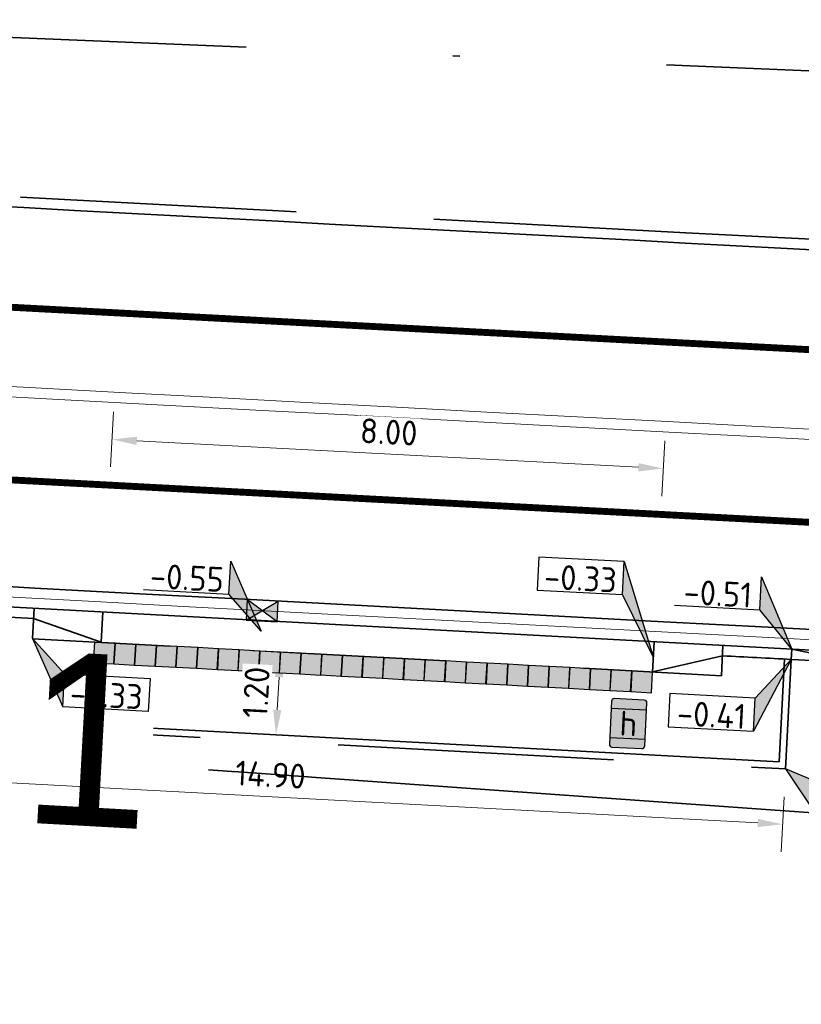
# Model space of a CAD drawing. Header units: metres. Extents: x 0 to 269924, y 0 to 933292.
# Tile 113 of 247: x 133791 to 133802, y 466516 to 466530. Entities that reach past the tile are written whole.
import ezdxf
from ezdxf import colors
from ezdxf.entities.mleader import LeaderData, LeaderLine
from ezdxf.enums import TextEntityAlignment as Align
from ezdxf.math import Vec2, Vec3

# ---------------------------------------------------------------- set-up
doc = ezdxf.new("R2018")
doc.units = ezdxf.units.M
for name, pattern in [('VH-BUSHALTEBAND', [4, 2, -2]), ('VH-OPSLUITBAND_100X200', [16, 8, -2, 4, -2]), ('VH-OPSLUITBAND_150X250', [24, 16, -2, 4, -2]), ('VH-TROTTOIRBAND_130-150', [15, 5, -2, 2, -2, 2, -2]), ('VW-1-1_STREEP', [2, 1, -1]), ('XX-PROJECTGRENS', [18, 12, -3, 0, -3])]:
    doc.linetypes.add(name, pattern=pattern)
for name, color, linetype, lineweight in [('N-WE-KG-GRENS_PROJECT-G', 7, 'XX-PROJECTGRENS', 35), ('N-WE-VH-GOOT_STRAATBAKSTEEN-G', 170, 'Continuous', 35), ('N-WE-VH-KANTOPSLUITING_BUSHALTEBAND-G', 30, 'VH-BUSHALTEBAND', 35), ('N-WE-VH-KANTOPSLUITING_OPSLUITBAND_100X200-G', 150, 'VH-OPSLUITBAND_100X200', 35), ('N-WE-VH-KANTOPSLUITING_OPSLUITBAND_150X250-G', 150, 'VH-OPSLUITBAND_150X250', 35), ('N-WE-VH-KANTOPSLUITING_TROTTOIRBAND_130 150-G', 210, 'VH-TROTTOIRBAND_130-150', 35), ('N-WE-VH-KANTOPSLUITING_TROTTOIRBAND_130 150_250-G', 210, 'VH-TROTTOIRBAND_130-150', 35), ('N-WE-VH-KANTOPSLUITING_VERLOOPBAND-T18', 10, 'Continuous', 18), ('N-WE-VH-KANTOPSLUITING_VOORKANTBAND-G', 50, 'Continuous', 35), ('N-WE-VH-M', 7, 'Continuous', 18), ('N-WE-VH-VERHARDING-T18', 10, 'Continuous', 18), ('N-WE-VW-HALTEPAAL-S', 7, 'Continuous', 25), ('N-WE-VW-MARKERING_LANGS_STREEP_11_010-G', 7, 'VW-1-1_STREEP', 13), ('X-XX-AL-HOOGTELABEL-S', 7, 'Continuous', 25), ('X-XX-AL-TEKENBLAD-S', 7, 'Continuous', 25)]:
    doc.layers.add(name, color=color, linetype=linetype, lineweight=lineweight)
doc.layers.add('N-WE-RI-HWA_KOLK-S', color=150, linetype='Continuous', lineweight=25, true_color=0x007fff)
doc.layers.add('X-XX-AL-HULPLIJN-G', color=30, linetype='Continuous', lineweight=18, plot=False)
doc.styles.add('NLCS-ISO', font='NLCS-ISO.ttf')
doc.styles.add('NLCS-ISO-M200-T18', font='NLCS-ISO.ttf', dxfattribs={"height": 0.36})
doc.styles.get("Standard").update_dxf_attribs({"font": 'romand.shx'})
doc.dimstyles.new('NLCS-M200-T18-PIJL_L2_H2', dxfattribs={"dimscale": 0.2, "dimtxt": 2.5, "dimasz": 1.8, "dimexe": 2, "dimexo": 2, "dimgap": 0.7, "dimtad": 1, "dimzin": 0, "dimdsep": 46, "dimtxsty": 'NLCS-ISO-M200-T18', "dimcen": 0, "dimdle": 2, "dimclrd": 256, "dimclre": 256, "dimclrt": 10, "dimazin": 0, "dimtfac": 1, "dimtdec": 3, "dimtofl": 0, "dimtmove": 0, "dimatfit": 3, "dimfxl": 2, "dimfxlon": 1, "dimtfillclr": 256, "dimtolj": 1, "dimtzin": 0, "dimlwd": -1, "dimlwe": -1, "dimarcsym": 0})

# ---------------------------------------------------------------- blocks, each defined once
blk = doc.blocks.new('*D179')
at = {"layer": 'Defpoints', "color": 0, "transparency": 16777216}
for p in [(133790.015, 466521.146), (133789.95, 466519.949), (133794.644, 466519.696)]:
    blk.add_point(p, dxfattribs=at)
at = {"layer": 'N-WE-VH-M', "transparency": 16777216}
for p, q in [((133794.309, 466520.914), (133795.108, 466520.871)), ((133794.689, 466520.533), (133794.663, 466520.055)), ((133794.244, 466519.717), (133795.043, 466519.674))]:
    blk.add_line(p, q, dxfattribs=at)
for points in [[(133794.629, 466520.536), (133794.749, 466520.529), (133794.708, 466520.892)], [(133794.603, 466520.058), (133794.723, 466520.052), (133794.644, 466519.696)]]:
    blk.add_solid(points, dxfattribs=at)
at = {"layer": 'N-WE-VH-M', "color": 10, "transparency": 16777216, "insert": (133794.357, 466520.311), "char_height": 0.36, "attachment_point": 5, "rotation": 86.9067, "style": 'NLCS-ISO-M200-T18', "bg_fill": 3, "box_fill_scale": 1.1, "bg_fill_color": 256, "bg_fill_true_color": 13158600, "bg_fill_transparency": 0}
blk.add_mtext('\\A1;1.20', dxfattribs=at)
blk = doc.blocks.new('SVH-VERKEERSTEGEL_300X300_ZWART')
h = blk.add_hatch(color=250)
h.dxf.hatch_style = 1
h.paths.add_polyline_path([(-0.15, -0.3), (0.15, -0.3), (0.15, 0), (-0.15, 0)])
blk.add_3dface([(-0.15, -0.3), (0.15, -0.3), (0.15, 0), (-0.15, 0)])
blk = doc.blocks.new('SVH-VERKEERSTEGEL_300X300_WIT')
at = {"true_color": 0xffffff}
h = blk.add_hatch(color=7, dxfattribs=at)
h.dxf.hatch_style = 1
h.paths.add_polyline_path([(-0.15, -0.3), (0.15, -0.3), (0.15, 0), (-0.15, 0)])
blk.add_3dface([(-0.15, -0.3), (0.15, -0.3), (0.15, 0), (-0.15, 0)])
blk = doc.blocks.new('*D180')
at = {"layer": 'Defpoints', "color": 0, "transparency": 16777216}
for p in [(133787.151, 466519.999), (133802.029, 466519.2), (133801.986, 466518.398)]:
    blk.add_point(p, dxfattribs=at)
at = {"layer": 'N-WE-VH-M', "transparency": 16777216}
for p, q in [((133787.129, 466519.596), (133787.086, 466518.797)), ((133787.467, 466519.177), (133801.627, 466518.417)), ((133802.008, 466518.797), (133801.965, 466517.998))]:
    blk.add_line(p, q, dxfattribs=at)
for points in [[(133787.47, 466519.237), (133787.464, 466519.117), (133787.108, 466519.197)], [(133801.63, 466518.477), (133801.624, 466518.357), (133801.986, 466518.398)]]:
    blk.add_solid(points, dxfattribs=at)
at = {"layer": 'N-WE-VH-M', "color": 10, "transparency": 16777216, "insert": (133794.564, 466519.117), "char_height": 0.36, "attachment_point": 5, "rotation": 356.9268, "style": 'NLCS-ISO-M200-T18', "bg_fill": 3, "box_fill_scale": 1.1, "bg_fill_color": 256, "bg_fill_true_color": 13158600, "bg_fill_transparency": 0}
blk.add_mtext('\\A1;14.90', dxfattribs=at)
blk = doc.blocks.new('*U209')
for p, q in [((-1.858, 3.168), (-1.373, 5.519)), ((-1.373, 5.519), (0, 0)), ((-7.933, 4.423), (-1.858, 3.168)), ((0, 0), (-1.858, 3.168))]:
    blk.add_line(p, q)
blk.add_solid([(-1.373, 5.519), (0, 0), (-1.858, 3.168)])
at = {"style": 'NLCS-ISO'}
blk.add_attdef('...', text='', height=1.8, rotation=348.3268, dxfattribs=at).set_placement((-4.981, 3.384), align=Align.BOTTOM_CENTER)
blk = doc.blocks.new('*U205')
at = {"lineweight": 30, "flags": 106}
blk.add_attdef('OB', text='', height=0.36, dxfattribs=at).set_placement((0, 0.1), align=Align.BOTTOM_CENTER)
blk = doc.blocks.new('*U208')
for p, q in [((2.23, -1.369), (0, 0)), ((0, 0), (1.744, -3.72)), ((1.744, -3.72), (2.23, -1.369)), ((7.819, -4.975), (1.744, -3.72))]:
    blk.add_line(p, q)
blk.add_solid([(2.23, -1.369), (0, 0), (1.744, -3.72)])
at = {"style": 'NLCS-ISO'}
blk.add_attdef('...', text='', height=1.8, rotation=348.3268, dxfattribs=at).set_placement((4.697, -4.759), align=Align.BOTTOM_CENTER)
blk = doc.blocks.new('*U210')
for p, q in [((0, 0), (-3.491, -4.735)), ((-3.005, -2.384), (0, 0)), ((-3.491, -4.735), (-3.005, -2.384)), ((-9.566, -3.48), (-3.491, -4.735))]:
    blk.add_line(p, q)
blk.add_lwpolyline([(-3.005, -2.384), (-9.08, -1.128), (-9.566, -3.48)])
blk.add_solid([(-3.005, -2.384), (0, 0), (-3.491, -4.735)])
at = {"style": 'NLCS-ISO'}
blk.add_attdef('...', text='', height=1.8, rotation=348.3268, dxfattribs=at).set_placement((-6.613, -4.518), align=Align.BOTTOM_CENTER)
blk = doc.blocks.new('*U224')
for p, q in [((1.917, -2.884), (0, 0)), ((0, 0), (1.431, -5.235)), ((1.431, -5.235), (1.917, -2.884)), ((7.506, -6.49), (1.431, -5.235))]:
    blk.add_line(p, q)
blk.add_lwpolyline([(1.917, -2.884), (7.992, -4.139), (7.506, -6.49)])
blk.add_solid([(1.917, -2.884), (0, 0), (1.431, -5.235)])
at = {"style": 'NLCS-ISO'}
blk.add_attdef('...', text='', height=1.8, rotation=348.3268, dxfattribs=at).set_placement((4.384, -6.274), align=Align.BOTTOM_CENTER)
blk = doc.blocks.new('*U225')
for p, q in [((-1.52, 4.803), (-1.035, 7.155)), ((-1.035, 7.155), (0, 0)), ((-7.595, 6.059), (-1.52, 4.803)), ((0, 0), (-1.52, 4.803))]:
    blk.add_line(p, q)
blk.add_lwpolyline([(-1.035, 7.155), (-7.11, 8.41), (-7.595, 6.059)])
blk.add_solid([(-1.035, 7.155), (0, 0), (-1.52, 4.803)])
at = {"style": 'NLCS-ISO'}
blk.add_attdef('...', text='', height=1.8, rotation=348.3268, dxfattribs=at).set_placement((-4.643, 5.02), align=Align.BOTTOM_CENTER)
blk = doc.blocks.new('*U248')
for p, q in [((-1.988, 2.941), (-1.579, 5.307)), ((-1.579, 5.307), (0, 0)), ((-8.101, 3.999), (-1.988, 2.941)), ((0, 0), (-1.988, 2.941))]:
    blk.add_line(p, q)
blk.add_solid([(-1.579, 5.307), (0, 0), (-1.988, 2.941)])
at = {"style": 'NLCS-ISO'}
blk.add_attdef('...', text='', height=1.8, rotation=350.18213, dxfattribs=at).set_placement((-5.116, 3.057), align=Align.BOTTOM_CENTER)
blk = doc.blocks.new('SVW-HALTEPAAL-SO')
at = {"true_color": 0xffff00}
h = blk.add_hatch(color=2, dxfattribs=at)
h.dxf.hatch_style = 1
edge = h.paths.add_edge_path()
edge.add_arc((1.09, 1.561), 0.196, 0, 90)
edge.add_line((1.09, 1.757), (-1.09, 1.757))
edge.add_arc((-1.09, 1.561), 0.196, 90, 180)
edge.add_line((-1.286, 1.561), (-1.286, -1.561))
edge.add_arc((-1.09, -1.561), 0.196, 180, 270)
edge.add_line((-1.09, -1.757), (1.09, -1.757))
edge.add_arc((1.09, -1.561), 0.196, 270, 360)
edge.add_line((1.286, -1.561), (1.286, 1.561))
for p, q in [((-1.286, 1.063), (1.286, 1.063)), ((-1.286, -1.063), (1.286, -1.063))]:
    blk.add_line(p, q)
blk.add_lwpolyline([(-1.09, -1.757), (1.09, -1.757, 0.414214), (1.286, -1.561), (1.286, 1.561, 0.414214), (1.09, 1.757), (-1.09, 1.757, 0.414214), (-1.286, 1.561), (-1.286, -1.561, 0.414214)], format="xyb", close=True)
at = {"lineweight": 18, "style": 'NLCS-ISO'}
blk.add_text('h', height=1.8, dxfattribs=at).set_placement((0.019, 0.006), align=Align.MIDDLE_CENTER)
blk = doc.blocks.new('N-SRI-KOLK_STRAAT_450X300-SO')
h = blk.add_hatch(color=256)
h.dxf.hatch_style = 1
h.paths.add_polyline_path([(0, 0), (-1.125, 0.75), (-1.125, -0.75)])
h.paths.add_polyline_path([(1.125, -0.75), (1.125, 0.75), (0, 0)])
for p, q in [((-1.125, -0.75), (1.125, 0.75)), ((1.125, -0.75), (-1.125, 0.75))]:
    blk.add_line(p, q)
at = {"flags": 128}
blk.add_lwpolyline([(-1.125, -0.75), (1.125, -0.75), (1.125, 0.75), (-1.125, 0.75)], close=True, dxfattribs=at)
blk = doc.blocks.new('*D657')
at = {"layer": 'Defpoints', "color": 0, "transparency": 16777216}
for p in [(133800.257, 466523.556), (133792.136, 466521.478), (133800.125, 466521.056)]:
    blk.add_point(p, dxfattribs=at)
at = {"layer": 'N-WE-VH-M', "transparency": 16777216}
for p, q in [((133792.247, 466523.579), (133792.289, 466524.378)), ((133792.627, 466523.959), (133799.897, 466523.575)), ((133800.236, 466523.157), (133800.278, 466523.956))]:
    blk.add_line(p, q, dxfattribs=at)
for points in [[(133792.63, 466524.019), (133792.624, 466523.899), (133792.268, 466523.978)], [(133799.9, 466523.635), (133799.894, 466523.515), (133800.257, 466523.556)]]:
    blk.add_solid(points, dxfattribs=at)
at = {"layer": 'N-WE-VH-M', "color": 10, "transparency": 16777216, "insert": (133796.279, 466524.087), "char_height": 0.36, "attachment_point": 5, "rotation": 356.9749, "style": 'NLCS-ISO-M200-T18', "bg_fill": 3, "box_fill_scale": 1.1, "bg_fill_color": 256, "bg_fill_true_color": 13158600, "bg_fill_transparency": 0}
blk.add_mtext('\\A1;8.00', dxfattribs=at)

msp = doc.modelspace()

# ---------------------------------------------------------------- linework, layer by layer
at = {"layer": 'N-WE-VH-GOOT_STRAATBAKSTEEN-G'}
msp.add_lwpolyline([(133341.192, 466538.034), (133548.299, 466533.099), (133604.484, 466532.752, -0.012398), (133694.641, 466528.294), (133747.111, 466524.328, 0.006097), (133941.572, 466515.108, 0.02139), (134085.33, 466514.138, 0.018724), (134137.889, 466519.445, 0.007401), (134227.449, 466531.463), (134342.22, 466547.549), (134354.896, 466549.127)], format="xyb", dxfattribs=at)
at = {"layer": 'N-WE-VH-KANTOPSLUITING_BUSHALTEBAND-G'}
msp.add_lwpolyline([(133791.114, 466521.088), (133801.099, 466520.552)], dxfattribs=at)
at = {"layer": 'N-WE-VH-KANTOPSLUITING_OPSLUITBAND_100X200-G', "flags": 128}
msp.add_lwpolyline([(133787.237, 466521.592), (133787.151, 466519.999), (133802.029, 466519.2), (133802.113, 466520.789)], dxfattribs=at)
at = {"layer": 'N-WE-VH-KANTOPSLUITING_OPSLUITBAND_150X250-G', "flags": 128}
msp.add_lwpolyline([(133341.341, 466543.682), (133548.384, 466538.749), (133604.571, 466538.402, -0.012406), (133695.064, 466533.928), (133747.492, 466529.966, 0.002963), (133841.891, 466524.897)], format="xyb", dxfattribs=at)
at = {"layer": 'N-WE-VH-KANTOPSLUITING_TROTTOIRBAND_130 150-G'}
msp.add_line((133802.114, 466520.788), (133803.113, 466520.735), dxfattribs=at)
at = {"layer": 'N-WE-VH-KANTOPSLUITING_TROTTOIRBAND_130 150-G', "flags": 128}
msp.add_lwpolyline([(133801.115, 466520.841, 0.000031), (133802.113, 466520.789, 0.000031)], format="xyb", dxfattribs=at)
at = {"layer": 'N-WE-VH-KANTOPSLUITING_TROTTOIRBAND_130 150_250-G'}
msp.add_lwpolyline([(133787.135, 466521.597), (133791.129, 466521.382)], dxfattribs=at)
at = {"layer": 'N-WE-VH-KANTOPSLUITING_VOORKANTBAND-G'}
for p, q in [((133791.114, 466521.091), (133791.137, 466521.531)), ((133792.112, 466521.039), (133792.136, 466521.478)), ((133791.129, 466521.381), (133792.112, 466521.039)), ((133800.101, 466520.605), (133800.124, 466521.044)), ((133801.099, 466520.552), (133801.122, 466520.991)), ((133802.113, 466520.789), (133802.121, 466520.938)), ((133802.121, 466520.938), (133803.112, 466520.736)), ((133800.101, 466520.606), (133801.115, 466520.841))]:
    msp.add_line(p, q, dxfattribs=at)
at = {"layer": 'N-WE-VH-KANTOPSLUITING_VOORKANTBAND-G', "flags": 128}
msp.add_lwpolyline([(133341.337, 466543.533), (133548.381, 466538.599), (133604.568, 466538.252, -0.012405), (133695.052, 466533.778), (133747.482, 466529.816, 0.002963), (133841.884, 466524.747)], format="xyb", dxfattribs=at)
at = {"layer": 'N-WE-VH-KANTOPSLUITING_VOORKANTBAND-G'}
for points in [[(133782.155, 466522.016), (133803.12, 466520.886)], [(133787.337, 466521.587), (133787.256, 466520.093), (133801.935, 466519.305), (133802.014, 466520.794)]]:
    msp.add_lwpolyline(points, dxfattribs=at)
at = {"layer": 'N-WE-VW-MARKERING_LANGS_STREEP_11_010-G', "ltscale": 5, "const_width": 0.1, "flags": 128}
for points in [[(133770.22, 466526.99, 0.00538), (133941.742, 466519.104, 0.021386), (134085.132, 466518.133, 0.018719), (134137.377, 466523.412, 0.002456), (134167.103, 466527.102, 0.002456)], [(134167.43, 466524.623, -0.002455), (134137.697, 466520.933, -0.018722), (134085.256, 466515.636, -0.021389), (133941.636, 466516.606, -0.00538), (133770.074, 466524.494, -0.00538)]]:
    msp.add_lwpolyline(points, format="xyb", dxfattribs=at)
at = {"layer": 'X-XX-AL-HULPLIJN-G'}
for points in [[(133341.257, 466540.784), (133548.34, 466535.849), (133604.526, 466535.502, -0.012402), (133694.847, 466531.036), (133747.296, 466527.072, 0.006097), (133941.689, 466517.855, 0.021388), (134085.194, 466516.885, 0.006155), (134102.446, 466518.191, 0.006155)], [(134167.251, 466526.012, -0.002456), (134137.518, 466522.321, -0.01872), (134085.186, 466517.035, -0.021387), (133941.695, 466518.005, -0.005255), (133774.149, 466525.666, -0.005255)]]:
    msp.add_lwpolyline(points, format="xyb", dxfattribs=at)
at = {"layer": 'X-XX-AL-HULPLIJN-G', "flags": 128}
msp.add_lwpolyline([(133770.307, 466528.488, 0.002309), (133843.882, 466524.652), (133857.867, 466524), (133862.862, 466523.773, 0.002476), (133941.805, 466520.603, 0.0128), (134027.55, 466518.549, 0.0128)], format="xyb", dxfattribs=at)

# ---------------------------------------------------------------- block references
at = {"layer": 'N-WE-RI-HWA_KOLK-S', "xscale": 0.2, "yscale": 0.2, "zscale": 0.2, "rotation": 356.9268739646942}
msp.add_blockref('N-SRI-KOLK_STRAAT_450X300-SO', (133794.443, 466521.496), dxfattribs=at)
at = {"layer": 'N-WE-VH-KANTOPSLUITING_VERLOOPBAND-T18'}
ref = msp.add_blockref('*U205', (133786.61, 466521.068), dxfattribs=dict(at, rotation=356.8421920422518))
lines = msp.add_mtext('VB1', dxfattribs={"layer": '0', "insert": (133786.615, 466521.168), "char_height": 2.5, "attachment_point": 1, "rotation": 356.8422, "bg_fill": 3, "box_fill_scale": 1, "bg_fill_color": 256, "bg_fill_transparency": 0})
ref.add_attrib('OB', '', (133786.615, 466521.168), dxfattribs={"flags": 16}).embed_mtext(lines)
at = {"layer": 'X-XX-AL-HOOGTELABEL-S', "xscale": 0.2, "yscale": 0.2, "zscale": 0.2}
for name, p, rotation, values in [('*U225', (133800.112, 466520.824), 8.682458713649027, {'...': '-0.33'}), ('*U248', (133794.427, 466521.198), 6.744746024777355, {'...': '-0.55'}), ('*U209', (133802.121, 466520.938), 8.682458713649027, {'...': '-0.51'}), ('*U224', (133791.114, 466521.091), 8.682458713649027, {'...': '-0.33'}), ('*U210', (133802.113, 466520.789), 8.682458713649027, {'...': '-0.41'}), ('*U208', (133802.029, 466519.2), 8.682458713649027, {'...': '-0.37'})]:
    msp.add_blockref(name, p, dxfattribs=dict(at, rotation=rotation)).add_auto_attribs(values)
at = {"layer": 'X-XX-AL-TEKENBLAD-S', "rotation": 356.9327975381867}
for name, p in [('SVH-VERKEERSTEGEL_300X300_ZWART', (133792.162, 466521.031)), ('SVH-VERKEERSTEGEL_300X300_WIT', (133792.462, 466521.015)), ('SVH-VERKEERSTEGEL_300X300_ZWART', (133792.761, 466520.999)), ('SVH-VERKEERSTEGEL_300X300_WIT', (133793.061, 466520.983)), ('SVH-VERKEERSTEGEL_300X300_ZWART', (133793.36, 466520.967)), ('SVH-VERKEERSTEGEL_300X300_WIT', (133793.66, 466520.951)), ('SVH-VERKEERSTEGEL_300X300_ZWART', (133793.96, 466520.934)), ('SVH-VERKEERSTEGEL_300X300_WIT', (133794.259, 466520.918)), ('SVH-VERKEERSTEGEL_300X300_ZWART', (133794.559, 466520.902)), ('SVH-VERKEERSTEGEL_300X300_WIT', (133794.858, 466520.886)), ('SVH-VERKEERSTEGEL_300X300_ZWART', (133795.158, 466520.87)), ('SVH-VERKEERSTEGEL_300X300_WIT', (133795.457, 466520.854)), ('SVH-VERKEERSTEGEL_300X300_ZWART', (133795.757, 466520.838)), ('SVH-VERKEERSTEGEL_300X300_WIT', (133796.057, 466520.822)), ('SVH-VERKEERSTEGEL_300X300_ZWART', (133796.356, 466520.806)), ('SVH-VERKEERSTEGEL_300X300_WIT', (133796.656, 466520.79)), ('SVH-VERKEERSTEGEL_300X300_ZWART', (133796.955, 466520.774)), ('SVH-VERKEERSTEGEL_300X300_WIT', (133797.255, 466520.758)), ('SVH-VERKEERSTEGEL_300X300_ZWART', (133797.554, 466520.742)), ('SVH-VERKEERSTEGEL_300X300_WIT', (133797.854, 466520.726)), ('SVH-VERKEERSTEGEL_300X300_ZWART', (133798.154, 466520.71)), ('SVH-VERKEERSTEGEL_300X300_WIT', (133798.453, 466520.694)), ('SVH-VERKEERSTEGEL_300X300_ZWART', (133798.753, 466520.678)), ('SVH-VERKEERSTEGEL_300X300_WIT', (133799.052, 466520.662)), ('SVH-VERKEERSTEGEL_300X300_ZWART', (133799.352, 466520.646)), ('SVH-VERKEERSTEGEL_300X300_WIT', (133799.651, 466520.629)), ('SVH-VERKEERSTEGEL_300X300_ZWART', (133799.951, 466520.613))]:
    msp.add_blockref(name, p, dxfattribs=at)

# ---------------------------------------------------------------- leaders
at = {"layer": 'N-WE-VH-VERHARDING-T18'}
ml = msp.add_multileader_mtext('Standard', dxfattribs=at)
ml.set_content('', color=256, style='NLCS-ISO-M200-T18')
ml.set_leader_properties(color=256, linetype='ByLayer', lineweight=-1)
ml.build(insert=Vec2(0, 0))
ml.multileader.update_dxf_attribs({"has_dogleg": 0, "text_left_attachment_type": 5, "text_right_attachment_type": 5, "dogleg_length": 0.36, "arrow_head_size": 0.36})
ctx = ml.context
ctx.base_point, ctx.char_height, ctx.arrow_head_size, ctx.landing_gap_size, ctx.plane_origin = Vec3(135697.392, 466805.766), 0.36, 0.36, 0.18, Vec3(135695.697, 466805.189)
ctx.left_attachment, ctx.right_attachment = 5, 5
notes = []
notes.append((ctx, [(0, (0, 0, 0), (0, 0), (1, 0), 1, [])]))
ctx.mtext.insert, ctx.mtext.rotation, ctx.mtext.flow_direction = Vec3(135697.572, 466806.126), -0.147529, 5
for ctx, leaders in notes:
    for number, flags, end, landing, length, lines in leaders:
        leader = LeaderData()
        leader.index, (leader.has_last_leader_line, leader.has_dogleg_vector, leader.attachment_direction) = number, flags
        leader.last_leader_point, leader.dogleg_vector, leader.dogleg_length = Vec3(end), Vec3(landing), length
        for number, points, colour, breaks in lines:
            line = LeaderLine()
            line.index, line.vertices, line.color, line.breaks = number, Vec3.list(points), colors.encode_raw_color(colour), breaks
            leader.lines.append(line)
        ctx.leaders.append(leader)

# ---------------------------------------------------------------- next in the draw order: dimensions: what is measured, and where the dimension line sits
at = {"layer": 'N-WE-VH-M'}
dim = msp.add_aligned_dim(p1=(133790.015, 466521.146), p2=(133789.95, 466519.949), distance=4.7, dimstyle='NLCS-M200-T18-PIJL_L2_H2', override={"dimtfill": 1}, dxfattribs=at)
dim.commit()
dim.dimension.update_dxf_attribs({"geometry": '*D179', "text_midpoint": (133794.357, 466520.311)})

# ---------------------------------------------------------------- next in the draw order: dimensions: what is measured, and where the dimension line sits
dim = msp.add_linear_dim(base=(133800.257, 466523.556), p1=(133792.136, 466521.478), p2=(133800.125, 466521.056), angle=356.9749, dimstyle='NLCS-M200-T18-PIJL_L2_H2', override={"dimtfill": 1}, dxfattribs=at)
dim.commit()
dim.dimension.update_dxf_attribs({"geometry": '*D657', "text_midpoint": (133796.263, 466523.767), "dimtype": 161})
dim = msp.add_aligned_dim(p1=(133787.151, 466519.999), p2=(133802.029, 466519.2), distance=-0.803, dimstyle='NLCS-M200-T18-PIJL_L2_H2', override={"dimtfill": 1}, dxfattribs=at)
dim.commit()
dim.dimension.update_dxf_attribs({"geometry": '*D180', "text_midpoint": (133794.564, 466519.117)})

# ---------------------------------------------------------------- next in the draw order: linework, layer by layer
at = {"layer": 'N-WE-KG-GRENS_PROJECT-G', "flags": 128}
msp.add_lwpolyline([(133942.152, 466524.013), (133955.533, 466522.507), (133956.145, 466521.626), (133962.811, 466521.355), (133963.543, 466522.67), (133965.054, 466522.563), (133965.551, 466521.193), (133981.5, 466520.334), (133981.565, 466520.896), (133982.028, 466520.86), (133994.134, 466520.33), (133994.151, 466519.671), (134009.067, 466519.478), (134013.911, 466519.512), (134027.732, 466519.636), (134028.693, 466519.554), (134034.796, 466519.611), (134050.86, 466519.659), (134068.501, 466520.152), (134071.254, 466520.237), (134077.26, 466520.692), (134094.041, 466522.635), (134101.385, 466523.282), (134101.428, 466523.91), (134128.995, 466527.092), (134141.938, 466528.627), (134148.421, 466529.392), (134148.476, 466529.087), (134157.108, 466530.24), (134157.762, 466530.339), (134157.953, 466529.076), (134163.706, 466529.946), (134172.69, 466531.055), (134201.838, 466535.069), (134202.197, 466534.878), (134203.304, 466535.042), (134208.161, 466535.722), (134214.682, 466536.673), (134215.15, 466536.846), (134235.766, 466539.754), (134239.587, 466540.449), (134251.117, 466542.218), (134251.536, 466542.09), (134264.479, 466543.833), (134264.487, 466544.317), (134273.56, 466545.641), (134273.608, 466545.287), (134285.679, 466546.863), (134299.118, 466548.971), (134309.192, 466550.345), (134329.805, 466553.659), (134341.526, 466555.206), (134346.97, 466556.112), (134351.977, 466556.025), (134358.949, 466556.887), (134359.186, 466557.313), (134365.426, 466557.917), (134389.225, 466560.758), (134395.395, 466561.519), (134400.633, 466562.019), (134418.638, 466563.907), (134426.404, 466566.343), (134432.472, 466567.14), (134437.532, 466567.422), (134444.848, 466568.25), (134448.277, 466568.388), (134484.594, 466572.762), (134486.539, 466572.966), (134490.599, 466573.546), (134498.499, 466574.536), (134514.318, 466576.701), (134542.397, 466581.367), (134546.702, 466582.122), (134551.593, 466582.441), (134551.871, 466583.179), (134557.906, 466584.406), (134558.276, 466584.115), (134567.36, 466586.004), (134582.717, 466588.715), (134583.108, 466588.972), (134590.444, 466590.398), (134630.038, 466598.271), (134633.264, 466598.923), (134632.087, 466604.993), (134646.051, 466607.537), (134647.414, 466607.429), (134666.972, 466611.405), (134675.342, 466617.463), (134674.819, 466607.593), (134696.995, 466610.537), (134702.172, 466611.327), (134706.525, 466612.071), (134709.085, 466612.323), (134712.087, 466612.776), (134715, 466613.203), (134716.349, 466613.229), (134723.364, 466613.968), (134738.981, 466616.639), (134746.062, 466617.28), (134746.09, 466616.641), (134760.121, 466618.861), (134759.993, 466619.829), (134768.446, 466621.137), (134784.615, 466623.738), (134787.541, 466625.072), (134796.772, 466626.479), (134796.899, 466625.715), (134813.878, 466628.545), (134820.226, 466629.584), (134847.68, 466634.234), (134881.79, 466639.204), (134881.926, 466639.532), (134884.43, 466640.009), (134893.797, 466641.711), (134903.085, 466643.328), (134904.138, 466643.527), (134920.265, 466646.374), (134921.332, 466646.578), (134937.367, 466649.518), (134938.501, 466649.708), (134961.555, 466654.096), (134967.764, 466655.262), (134974.722, 466656.563), (134984.23, 466658.491), (134992.023, 466659.998), (134995.809, 466660.766), (135000.442, 466661.693), (135009.695, 466663.648), (135010.659, 466663.869), (135018.832, 466665.618), (135021.92, 466666.314), (135034.093, 466668.943), (135034.161, 466668.769), (135043.8, 466670.832), (135059.084, 466674.02), (135068.771, 466676.078), (135083.089, 466679.034), (135091.902, 466680.993), (135097.488, 466682.166), (135104.831, 466683.651), (135116.534, 466686.231), (135119.892, 466686.792), (135126.3, 466688.013), (135127.347, 466688.196), (135130.448, 466688.891), (135135.602, 466689.887), (135140.19, 466691.518), (135166.592, 466696.94), (135182.368, 466700.724), (135201.902, 466704.748), (135203.941, 466705.082), (135209.867, 466705.957), (135217.801, 466707.782), (135228.821, 466709.933), (135242.391, 466712.598), (135277.698, 466719.723), (135279.457, 466720.111), (135279.55, 466721.578), (135288.178, 466723.073), (135350.963, 466735.305), (135501.986, 466763.685), (135501.162, 466761.839), (135525.132, 466766.833), (135533.639, 466768.672), (135569.042, 466775.188), (135582.767, 466777.378), (135584.022, 466777.634), (135585.675, 466776.264, 0.01918), (135652.451, 466792.01), (135652.891, 466793.457), (135660.981, 466795.919), (135661.574, 466796.074), (135664.481, 466796.836), (135665.946, 466796.651), (135673.558, 466799.328), (135680.977, 466801.739), (135687.276, 466804.201), (135692.547, 466806.295), (135705.432, 466809.743), (135712.094, 466810.706), (135728.145, 466817.035), (135760.285, 466825.832), (135773.458, 466829.179), (135789.116, 466834.08), (135813.029, 466842.892), (135823.352, 466846.718), (135839.426, 466852.91), (135860.96, 466860.89), (135867.928, 466863.26), (135895.199, 466872.784), (135899.312, 466861.8), (135873.359, 466852.082), (135873.188, 466848.843), (135867.814, 466846.669), (135856.104, 466842.036), (135847.253, 466838.505), (135830.033, 466832.514), (135818.854, 466828.652), (135812.865, 466826.949), (135808.959, 466825.804), (135805.053, 466824.658), (135770.731, 466814.307), (135766.971, 466812.016), (135761.879, 466808.079), (135757.591, 466807.133), (135743.839, 466803.566), (135724.075, 466798.35), (135721.275, 466798.229), (135720.422, 466801.401), (135715.133, 466799.834), (135698.553, 466794.754), (135698.279, 466793.693), (135686.038, 466790.352), (135686.038, 466789.248), (135686.038, 466787.562), (135681.985, 466786.092), (135677.719, 466785.319), (135623.458, 466770.711), (135607.41, 466767.662), (135584.355, 466763.142), (135577.091, 466761.475), (135570.47, 466760.803), (135524.714, 466753.103), (135522.642, 466752.878), (135515.666, 466751.661), (135498.388, 466748.218), (135460.498, 466741.759), (135438.515, 466737.953), (135402.134, 466731.048), (135401.842, 466732.671), (135396.111, 466731.637), (135390.927, 466730.659), (135374.008, 466727.423), (135342.463, 466720.896), (135337.831, 466720.249), (135332.781, 466719.412), (135316.41, 466716.549), (135312.764, 466716.512), (135301.04, 466714.003), (135296.667, 466713.077), (135288.078, 466711.338), (135288.031, 466710.414), (135288.066, 466708.643), (135283.612, 466707.738), (135244.114, 466700.084), (135242.59, 466702.114), (135218.779, 466697.088), (135216.4, 466696.736), (135207.126, 466694.996), (135197.842, 466693.22), (135196.987, 466690.777), (135188.214, 466689.009), (135186.218, 466690.919), (135157.953, 466685.339), (135157.545, 466682.623), (135152.388, 466681.564), (135151.517, 466683.806), (135135.729, 466680.62), (135134.464, 466677.149), (135128.184, 466675.854), (135125.788, 466678.571), (135109.606, 466675.114), (135107.871, 466673.543), (135107.871, 466672.134), (135099.469, 466670.442), (135080.265, 466666.625), (135079.406, 466666.151), (135069.61, 466664.202), (135057.638, 466661.759), (135035.803, 466657.155), (135033.723, 466658.689), (135013.618, 466654.679), (135014.198, 466652.086), (135012.612, 466651.731), (135012.176, 466654.16), (134999.525, 466651.581), (134981.058, 466648.065), (134978.74, 466647.609), (134978.586, 466647.723), (134973.29, 466646.777), (134967.912, 466645.754), (134966.071, 466645.409), (134952.75, 466642.776), (134952.592, 466643.577), (134951.246, 466643.315), (134944.955, 466642.097), (134940.872, 466641.345), (134939.907, 466640.789), (134925.329, 466637.906), (134925.171, 466637.877), (134925.333, 466636.966), (134925.553, 466635.733), (134922.159, 466635.157), (134921.983, 466636.201), (134920.712, 466635.973), (134906.644, 466633.431), (134906.509, 466633.768), (134899.927, 466632.517), (134896.041, 466630.574), (134862.297, 466626.202), (134861.423, 466623.924), (134854.723, 466622.819), (134853.222, 466624.597), (134834.721, 466621.381), (134818.755, 466618.638), (134803.128, 466616.182), (134801.097, 466614.744), (134787.48, 466613.242), (134768.983, 466610.888), (134755.14, 466609.258), (134754.957, 466609.237), (134754.786, 466610.217), (134731.872, 466606.359), (134713.4, 466603.055), (134699.607, 466600.717), (134685.428, 466598.156), (134675.878, 466596.194), (134672.276, 466595.656), (134668.91, 466595.016), (134645.926, 466591.058), (134638.577, 466590.001), (134611.474, 466584.899), (134601.717, 466583.131), (134600.6, 466582.901), (134592.762, 466581.44), (134575.118, 466578.109), (134569.726, 466577.127), (134558.057, 466574.923), (134547.369, 466573.132), (134538.23, 466571.522), (134531.355, 466570.551), (134524.272, 466569.346), (134519.026, 466568.326), (134515.39, 466567.719), (134505.384, 466563.341), (134500.986, 466562.643), (134495.881, 466561.909), (134495.823, 466562.312), (134492.204, 466563.642), (134484.398, 466562.518), (134478.905, 466561.786), (134469.843, 466560.533), (134464.536, 466559.742), (134456.919, 466558.745), (134448.033, 466557.687), (134433.208, 466556.61), (134412.104, 466554.577), (134407.553, 466554.101), (134387.467, 466551.741), (134381.785, 466550.955), (134364.962, 466548.659), (134360.191, 466548.481), (134354.944, 466547.628), (134324.113, 466542.837), (134319.685, 466541.923), (134312.466, 466540.844), (134307.061, 466539.9), (134305.527, 466540.739), (134283.993, 466537.831), (134278.004, 466536.268), (134260.392, 466533.941), (134253.899, 466532.65), (134244.867, 466531.618), (134227.961, 466528.835), (134196.876, 466524.748), (134191.294, 466524.652), (134189.441, 466519.487), (134180.543, 466523.251), (134138.079, 466517.961), (134135.279, 466517.668), (134120.646, 466515.791), (134115.858, 466514.998), (134094.415, 466512.788), (134094.483, 466512.133), (134077.905, 466510.692), (134056.132, 466509.19), (134043.898, 466509.02), (134033.049, 466509.242), (134023.923, 466509.529), (134011.048, 466510.262), (134011.12, 466510.989), (133978.031, 466511.971), (133977.492, 466511.386), (133976.525, 466511.415), (133970.93, 466511.61), (133940.859, 466512.853), (133936.339, 466513.04), (133926.354, 466513.566), (133918.767, 466513.929), (133914.845, 466514.016), (133909.555, 466514.279), (133907.78, 466514.373), (133898.183, 466514.701), (133889.291, 466514.99), (133877.411, 466515.387), (133865.169, 466516.189), (133858.598, 466516.511), (133853.557, 466516.784), (133840.824, 466517.534), (133833.647, 466517.757), (133833.706, 466517.421), (133832.853, 466517.458), (133826.979, 466517.575), (133808.076, 466518.296), (133803.308, 466518.179), (133802.56, 466518.555), (133780.072, 466520.153), (133779.6, 466519.291), (133774.066, 466519.538), (133773.735, 466520.559), (133740.527, 466522.642), (133713.376, 466524.159), (133705.703, 466524.636), (133705.709, 466526.266), (133685.059, 466527.583), (133660.563, 466529.253), (133639.129, 466529.346), (133622.453, 466530.286), (133616.388, 466530.543), (133614.494, 466530.624), (133604.393, 466531.597), (133597.464, 466531.465), (133574.3, 466531.955), (133566.695, 466531.543), (133561.32, 466531.616), (133554.142, 466531.627), (133545.309, 466531.719), (133535.509, 466531.795), (133530.483, 466531.897), (133499.098, 466532.845), (133498.91, 466530.624), (133497.604, 466522.359), (133448.566, 466524.379), (133448.421, 466522.59), (133414.567, 466524.034), (133414.497, 466533.241), (133401.904, 466533.723), (133353.812, 466535.745), (133352.26, 466536.139), (133333.107, 466536.524), (133333.343, 466545.829), (133369.152, 466544.714), (133381.325, 466544.396), (133400.699, 466543.637), (133404.005, 466543.551), (133435.456, 466542.61), (133435.456, 466542.277), (133451.526, 466541.628), (133467.883, 466541.235), (133477.659, 466542.034), (133509.103, 466541.442), (133515.138, 466541.284), (133519.939, 466540.992), (133525.525, 466540.798), (133532.518, 466540.097), (133548.147, 466539.778), (133548.297, 466540.601), (133555.22, 466540.722), (133564.265, 466540.558), (133565.06, 466540.188), (133570.074, 466540.025), (133574.07, 466539.875), (133576.623, 466539.795), (133577.163, 466540.007), (133601.21, 466539.677), (133602.809, 466541.635), (133610.483, 466541.448), (133611.878, 466539.353), (133618.8, 466539.154), (133622.331, 466538.943), (133622.362, 466539.485), (133627.247, 466539.274), (133627.305, 466538.709), (133642.487, 466537.733), (133654.92, 466537.235), (133674.71, 466536.649), (133674.766, 466536.962), (133682.638, 466536.639), (133685.084, 466535.631), (133701.924, 466534.36), (133703.6, 466534.856), (133708.504, 466534.396), (133731.895, 466532.391), (133737.992, 466531.942), (133749.854, 466530.901), (133752.15, 466530.77), (133756.921, 466530.655), (133767.535, 466530.109), (133779.853, 466530.016), (133787.77, 466529.934), (133810.905, 466528.967), (133832.384, 466528.238), (133837.192, 466527.837), (133897.841, 466525.036)], format="xyb", close=True, dxfattribs=at)
at = {"layer": 'X-XX-AL-HULPLIJN-G'}
msp.add_lwpolyline([(133346.847, 466537.75), (133548.297, 466532.949), (133604.481, 466532.602, -0.012398), (133694.63, 466528.144), (133747.101, 466524.179, 0.000968), (133777.966, 466522.398, 0.005129), (133941.566, 466514.958, 0.02139), (134085.337, 466513.988, 0.018724), (134137.908, 466519.296, 0.002454), (134167.645, 466522.987)], format="xyb", dxfattribs=at)

# ---------------------------------------------------------------- next in the draw order: block references
at = {"layer": 'N-WE-VW-HALTEPAAL-S', "xscale": 0.2, "yscale": 0.2, "zscale": 0.2, "rotation": 357.24}
msp.add_blockref('SVW-HALTEPAAL-SO', (133799.748, 466519.858), dxfattribs=at)

doc.saveas('drawing.dxf')
